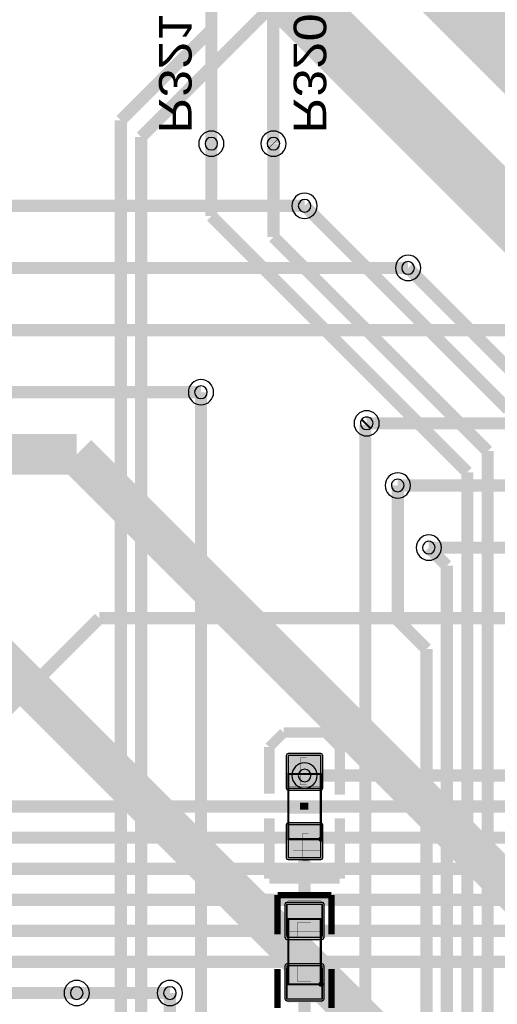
# Model space of a CAD drawing. Header units: millimetres. Extents: x -8 to 125, y -6 to 113.
# Tile 79 of 142: x 57 to 68, y 58 to 83. Entities that reach past the tile are written whole.
import ezdxf
from ezdxf.enums import TextEntityAlignment as Align

# ---------------------------------------------------------------- set-up
doc = ezdxf.new("R2010")
doc.units = ezdxf.units.MM
for name, color, linetype, true_color in [('Bottom Layer', 7, 'Continuous', 0x0000ff), ('Bottom Silkscreen Layer', 7, 'Continuous', 0x66cc33), ('Component Marking Layer', 7, 'Continuous', 0x66ffcc), ('Component Shape Layer', 7, 'Continuous', 0x00cccc), ('Document Layer', 7, 'Continuous', 0xffffff), ('Hole Layer', 7, 'Continuous', 0x222222), ('Inner1', 7, 'Continuous', 0x999966), ('Inner2', 7, 'Continuous', 0x008000), ('Multi-Layer', 7, 'Continuous', 0xc0c0c0), ('Pin Soldering Layer', 7, 'Continuous', 0xcc9999), ('Top Layer', 7, 'Continuous', 0xff0000), ('Top Paste Mask Layer', 7, 'Continuous', 0x808080), ('Top Silkscreen Layer', 7, 'Continuous', 0xffcc00), ('Top Solder Mask Layer', 7, 'Continuous', 0x800080)]:
    doc.layers.add(name, color=color, linetype=linetype, true_color=true_color)
doc.styles.get("Standard").update_dxf_attribs({"font": 'arial.ttf'})

msp = doc.modelspace()

# ---------------------------------------------------------------- hatches: boundary and pattern name
at = {"layer": 'Component Marking Layer'}
for points in [[(64.09448818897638, 62.44602489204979, 1), (64.21640843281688, 62.44602489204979, 1)], [(64.09413258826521, 58.890119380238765, 1), (64.21412242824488, 58.890119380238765, 1)]]:
    msp.add_hatch(color=256, dxfattribs=at).paths.add_polyline_path(points)
at = {"layer": 'Document Layer'}
for points in [[(63.80492760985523, 64.43992887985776), (63.80492760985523, 63.779527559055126), (63.65252730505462, 63.779527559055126), (63.65252730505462, 64.43992887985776)], [(63.85572771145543, 62.585725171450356), (63.85572771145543, 61.925323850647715), (63.70332740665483, 61.925323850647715), (63.70332740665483, 62.585725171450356)], [(63.479806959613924, 62.311404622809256), (64.14020828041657, 62.311404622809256), (64.14020828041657, 62.159004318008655), (63.479806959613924, 62.159004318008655)]]:
    msp.add_hatch(color=256, dxfattribs=at).paths.add_polyline_path(points)
at = {"layer": 'Pin Soldering Layer'}
for points in [[(63.35534671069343, 64.04622809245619), (64.15290830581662, 64.04622809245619), (64.15290830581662, 63.746507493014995), (63.35534671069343, 63.746507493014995)], [(64.15290830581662, 62.44602489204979), (63.35534671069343, 62.44602489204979), (63.35534671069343, 62.74574549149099), (64.15290830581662, 62.74574549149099)], [(64.15412750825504, 60.49011938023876), (63.35412750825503, 60.49011938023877), (63.35412750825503, 60.19011938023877), (64.15412750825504, 60.19011938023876)], [(64.15412750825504, 58.890119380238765), (63.35412750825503, 58.89011938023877), (63.35412750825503, 59.19011938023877), (64.15412750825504, 59.19011938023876)]]:
    msp.add_hatch(color=256, dxfattribs=at).paths.add_polyline_path(points)
at = {"layer": 'Top Layer'}
for points in [[(63.35407670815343, 64.49707899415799), (63.35407670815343, 63.696977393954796), (64.15417830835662, 63.696977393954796), (64.15417830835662, 64.49707899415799)], [(63.35407670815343, 62.79527559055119), (63.35407670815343, 61.99517399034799), (64.15417830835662, 61.99517399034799), (64.15417830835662, 62.79527559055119)], [(63.32212344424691, 60.040246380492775), (64.18613157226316, 60.040246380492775), (64.18613157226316, 60.846723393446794), (63.32212344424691, 60.846723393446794)], [(63.32212344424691, 58.533515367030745), (64.18613157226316, 58.533515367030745), (64.18613157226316, 59.339992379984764), (63.32212344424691, 59.339992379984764)]]:
    msp.add_hatch(color=256, dxfattribs=at).paths.add_polyline_path(points)
at = {"layer": 'Top Paste Mask Layer'}
for points in [[(63.35407670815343, 64.49707899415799), (63.35407670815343, 63.696977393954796), (64.15417830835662, 63.696977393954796), (64.15417830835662, 64.49707899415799)], [(63.35407670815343, 62.79527559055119), (63.35407670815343, 61.99517399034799), (64.15417830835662, 61.99517399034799), (64.15417830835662, 62.79527559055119)], [(63.30414020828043, 60.88514097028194), (63.30414020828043, 60.085140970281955), (63.354152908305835, 60.03512827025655), (63.58211836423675, 60.03512827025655), (63.58211836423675, 60.40513081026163), (63.91211582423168, 60.40513081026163), (63.91211582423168, 60.03512827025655), (64.15415290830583, 60.03512827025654), (64.20414020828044, 60.08514097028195), (64.20414020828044, 60.88514097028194), (64.15415290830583, 60.935128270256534), (63.354152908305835, 60.935128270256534)], [(63.354152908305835, 59.33512827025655), (63.58211836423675, 59.33512827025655), (63.58211836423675, 58.95514351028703), (63.91211582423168, 58.95514351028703), (63.91211582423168, 59.33512827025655), (64.15415290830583, 59.33512827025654), (64.20414020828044, 59.285140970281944), (64.20414020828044, 58.495148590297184), (64.15415290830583, 58.445135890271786), (63.354152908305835, 58.44513589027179), (63.30414020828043, 58.49514859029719), (63.30414020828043, 59.28514097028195)]]:
    msp.add_hatch(color=256, dxfattribs=at).paths.add_polyline_path(points)
at = {"layer": 'Top Solder Mask Layer'}
for points in [[(63.303276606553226, 64.49707899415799), (63.303276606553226, 63.696977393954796), (63.31815561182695, 63.661056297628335), (63.35407670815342, 63.6461772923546), (64.15417830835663, 63.6461772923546), (64.1900994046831, 63.66105629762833), (64.20497840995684, 63.696977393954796), (64.20497840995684, 64.49707899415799), (64.1900994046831, 64.53300009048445), (64.15417830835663, 64.54787909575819), (63.35407670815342, 64.54787909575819), (63.31815561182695, 64.53300009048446)], [(63.303276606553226, 62.79527559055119), (63.303276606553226, 61.99517399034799), (63.31815561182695, 61.95925289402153), (63.35407670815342, 61.94437388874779), (64.15417830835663, 61.94437388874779), (64.1900994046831, 61.959252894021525), (64.20497840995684, 61.99517399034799), (64.20497840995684, 62.79527559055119), (64.1900994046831, 62.831196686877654), (64.15417830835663, 62.84607569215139), (63.35407670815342, 62.84607569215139), (63.31815561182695, 62.83119668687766)], [(63.32212344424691, 59.989446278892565), (64.18613157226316, 59.989446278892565), (64.22205266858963, 60.0043252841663), (64.23693167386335, 60.04024638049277), (64.23693167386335, 60.8467233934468), (64.22205266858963, 60.88264448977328), (64.18613157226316, 60.897523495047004), (63.32212344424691, 60.897523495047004), (63.286202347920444, 60.88264448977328), (63.27132334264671, 60.8467233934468), (63.27132334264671, 60.04024638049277), (63.28620234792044, 60.0043252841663)], [(63.32212344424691, 58.482715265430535), (64.18613157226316, 58.482715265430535), (64.22205266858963, 58.49759427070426), (64.23693167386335, 58.53351536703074), (64.23693167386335, 59.33999237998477), (64.22205266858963, 59.37591347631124), (64.18613157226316, 59.390792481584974), (63.32212344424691, 59.390792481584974), (63.286202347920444, 59.37591347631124), (63.27132334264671, 59.33999237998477), (63.27132334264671, 58.53351536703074), (63.28620234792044, 58.49759427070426)]]:
    msp.add_hatch(color=256, dxfattribs=at).paths.add_polyline_path(points)

# ---------------------------------------------------------------- linework, layer by layer
at = {"layer": 'Bottom Layer', "const_width": 0.30000000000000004}
for points in [[(61.468122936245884, 79.50215900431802), (61.468122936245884, 83.30353060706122)], [(62.98348996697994, 79.51079502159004), (62.98348996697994, 83.32943865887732)], [(62.99212598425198, 79.50215900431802), (62.98348996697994, 79.51079502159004)], [(63.754127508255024, 77.97815595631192), (55.626111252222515, 77.97815595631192)], [(66.29413258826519, 76.45415290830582), (55.626111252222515, 76.45415290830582)], [(68.83413766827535, 74.93014986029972), (55.626111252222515, 74.93014986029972)], [(55.626111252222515, 73.40614681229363), (61.21412242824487, 73.40614681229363)], [(65.27813055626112, 72.64414528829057), (76.07807467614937, 72.64414528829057)], [(66.04014478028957, 71.12015494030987), (76.16714503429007, 71.12015494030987)], [(66.80213360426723, 69.59613919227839), (76.20878841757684, 69.59613919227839)], [(53.34010668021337, 62.484124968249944), (58.72011684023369, 67.86413512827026)], [(58.72011684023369, 67.86413512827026), (76.00078740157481, 67.86413512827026)], [(55.3721107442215, 63.24612649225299), (69.99150876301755, 63.24612649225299)], [(56.13411226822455, 62.484124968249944), (70.11371856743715, 62.484124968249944)], [(55.3721107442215, 61.7221234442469), (70.23593091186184, 61.7221234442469)], [(56.13411226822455, 60.96012192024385), (70.35814071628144, 60.96012192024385)], [(55.3721107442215, 60.1981203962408), (70.35814071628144, 60.1981203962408)], [(56.13411226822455, 59.436118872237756), (70.35814071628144, 59.436118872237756)], [(58.166116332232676, 58.6741173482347), (60.452120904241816, 58.6741173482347)]]:
    msp.add_lwpolyline(points, dxfattribs=at)
at = {"layer": 'Component Marking Layer', "const_width": 0.005080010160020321}
for points in [[(64.0944881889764, 62.44602489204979, 0.9999999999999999), (64.21640843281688, 62.44602489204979, 0.9999999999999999)], [(64.0941325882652, 58.890119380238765, 0.9999999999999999), (64.21412242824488, 58.890119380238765, 0.9999999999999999)]]:
    msp.add_lwpolyline(points, format="xyb", close=True, dxfattribs=at)
at = {"layer": 'Component Shape Layer', "const_width": 0.05080010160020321}
for points in [[(64.15290830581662, 64.04622809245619), (64.15290830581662, 62.44602489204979), (63.35534671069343, 62.44602489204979), (63.35534671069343, 64.04622809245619)], [(64.15290830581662, 64.04622809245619), (64.15290830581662, 62.44602489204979), (63.35534671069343, 62.44602489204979), (63.35534671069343, 64.04622809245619)], [(64.15412750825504, 58.890119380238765), (63.35412750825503, 58.89011938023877), (63.35412750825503, 60.49011938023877), (64.15412750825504, 60.49011938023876)], [(64.15412750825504, 58.890119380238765), (63.35412750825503, 58.89011938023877), (63.35412750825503, 60.49011938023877), (64.15412750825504, 60.49011938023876)]]:
    msp.add_lwpolyline(points, close=True, dxfattribs=at)
at = {"layer": 'Document Layer', "const_width": 0.005080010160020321}
for points in [[(63.80492760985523, 64.43992887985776), (63.80492760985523, 63.779527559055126), (63.65252730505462, 63.779527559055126), (63.65252730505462, 64.43992887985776)], [(63.80492760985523, 64.43992887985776), (63.80492760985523, 63.779527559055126), (63.65252730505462, 63.779527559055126), (63.65252730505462, 64.43992887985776)], [(63.85572771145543, 62.585725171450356), (63.85572771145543, 61.925323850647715), (63.70332740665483, 61.925323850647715), (63.70332740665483, 62.585725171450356)], [(63.85572771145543, 62.585725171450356), (63.85572771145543, 61.925323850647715), (63.70332740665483, 61.925323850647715), (63.70332740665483, 62.585725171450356)], [(63.479806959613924, 62.311404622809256), (64.14020828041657, 62.311404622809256), (64.14020828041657, 62.159004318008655), (63.479806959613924, 62.159004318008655)], [(63.479806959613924, 62.311404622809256), (64.14020828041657, 62.311404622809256), (64.14020828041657, 62.159004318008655), (63.479806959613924, 62.159004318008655)]]:
    msp.add_lwpolyline(points, close=True, dxfattribs=at)
at = {"layer": 'Hole Layer'}
for points in [[(61.31312166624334, 79.50215900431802, 0.9999999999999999), (61.62312420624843, 79.50215900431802, 0.9999999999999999)], [(62.83712471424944, 79.50215900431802, 0.9999999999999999), (63.14712725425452, 79.50215900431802, 0.9999999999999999)], [(63.59912623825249, 77.97815595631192, 0.9999999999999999), (63.90912877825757, 77.97815595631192, 0.9999999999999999)], [(61.05912115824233, 73.40614681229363, 0.9999999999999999), (61.36912369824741, 73.40614681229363, 0.9999999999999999)], [(63.59912623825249, 64.00812801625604, 0.9999999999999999), (63.90912877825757, 64.00812801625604, 0.9999999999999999)], [(58.01111506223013, 58.6741173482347, 0.9999999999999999), (58.32111760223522, 58.6741173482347, 0.9999999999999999)], [(60.29711963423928, 58.6741173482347, 0.9999999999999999), (60.60712217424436, 58.6741173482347, 0.9999999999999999)]]:
    msp.add_lwpolyline(points, format="xyb", close=True, dxfattribs=at)
for points in [[(66.13913131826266, 76.45415290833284, 0.9999999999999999), (66.44913385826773, 76.45415290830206), (66.44913385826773, 76.45415290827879, 0.9999999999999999), (66.13913131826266, 76.45415290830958)], [(65.12312928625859, 72.6441452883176, 0.9999999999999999), (65.43313182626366, 72.64414528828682), (65.43313182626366, 72.64414528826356, 0.9999999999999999), (65.12312928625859, 72.64414528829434)], [(65.88513081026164, 71.12014224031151, 0.9999999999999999), (66.1951333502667, 71.12014224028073), (66.1951333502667, 71.12014224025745, 0.9999999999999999), (65.88513081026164, 71.12014224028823)], [(66.64713233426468, 69.59613919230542, 0.9999999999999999), (66.95713487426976, 69.59613919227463), (66.95713487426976, 69.59613919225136, 0.9999999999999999), (66.64713233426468, 69.59613919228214)]]:
    msp.add_lwpolyline(points, format="xyb", dxfattribs=at)
at = {"layer": 'Inner1', "const_width": 1.00000254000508}
for points in [[(55.88011176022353, 71.88214376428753), (58.166116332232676, 71.88214376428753)], [(58.166116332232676, 71.88214376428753), (77.91605283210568, 52.13220726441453)], [(76.45415290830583, 46.73609347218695), (55.88011176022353, 67.31013462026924)]]:
    msp.add_lwpolyline(points, dxfattribs=at)
at = {"layer": 'Inner2'}
for points, const_width in [([(61.21412242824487, 85.34417068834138), (71.37414274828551, 75.18415036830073)], 1.5000025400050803), ([(65.78613157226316, 84.66116332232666), (75.00914401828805, 75.43815087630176)], 1.5000025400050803), ([(63.754127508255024, 64.00812801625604), (70.73467106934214, 64.00812801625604)], 0.30000000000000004)]:
    msp.add_lwpolyline(points, dxfattribs=dict(at, const_width=const_width))
at = {"layer": 'Multi-Layer'}
for points in [[(61.15812293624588, 79.50215900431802, 0.9999999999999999), (61.778122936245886, 79.50215900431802, 0.9999999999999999)], [(62.682125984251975, 79.50215900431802, 0.9999999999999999), (63.30212598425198, 79.50215900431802, 0.9999999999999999)], [(63.44412750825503, 77.97815595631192, 0.9999999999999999), (64.06412750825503, 77.97815595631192, 0.9999999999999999)], [(60.90412242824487, 73.40614681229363, 0.9999999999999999), (61.524122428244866, 73.40614681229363, 0.9999999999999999)], [(63.44412750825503, 64.00812801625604, 0.9999999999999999), (64.06412750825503, 64.00812801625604, 0.9999999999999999)], [(57.85611633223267, 58.6741173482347, 0.9999999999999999), (58.47611633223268, 58.6741173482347, 0.9999999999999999)], [(60.142120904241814, 58.6741173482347, 0.9999999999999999), (60.76212090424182, 58.6741173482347, 0.9999999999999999)]]:
    msp.add_lwpolyline(points, format="xyb", close=True, dxfattribs=at)
for points in [[(65.9841325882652, 76.454152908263, 0.9999999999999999), (66.60413258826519, 76.454152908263), (66.60413258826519, 76.45415290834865, 0.9999999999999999), (65.9841325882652, 76.45415290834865)], [(64.96813055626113, 72.64414528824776, 0.9999999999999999), (65.58813055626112, 72.64414528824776), (65.58813055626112, 72.6441452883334, 0.9999999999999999), (64.96813055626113, 72.6441452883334)], [(65.73013208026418, 71.12014224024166, 0.9999999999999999), (66.35013208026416, 71.12014224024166), (66.35013208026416, 71.12014224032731, 0.9999999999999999), (65.73013208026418, 71.12014224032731)], [(66.49213360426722, 69.59613919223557, 0.9999999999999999), (67.11213360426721, 69.59613919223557), (67.11213360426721, 69.59613919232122, 0.9999999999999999), (66.49213360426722, 69.59613919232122)]]:
    msp.add_lwpolyline(points, format="xyb", dxfattribs=at)
at = {"layer": 'Pin Soldering Layer', "const_width": 0.005080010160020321}
for points in [[(63.35534671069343, 64.04622809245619), (64.15290830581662, 64.04622809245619), (64.15290830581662, 63.746507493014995), (63.35534671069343, 63.746507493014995)], [(63.35534671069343, 64.04622809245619), (64.15290830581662, 64.04622809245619), (64.15290830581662, 63.746507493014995), (63.35534671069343, 63.746507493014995)], [(64.15290830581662, 62.44602489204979), (63.35534671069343, 62.44602489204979), (63.35534671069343, 62.74574549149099), (64.15290830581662, 62.74574549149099)], [(64.15290830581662, 62.44602489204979), (63.35534671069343, 62.44602489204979), (63.35534671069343, 62.74574549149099), (64.15290830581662, 62.74574549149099)], [(64.15412750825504, 60.49011938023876), (63.35412750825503, 60.49011938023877), (63.35412750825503, 60.19011938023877), (64.15412750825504, 60.19011938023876)], [(64.15412750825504, 60.49011938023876), (63.35412750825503, 60.49011938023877), (63.35412750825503, 60.19011938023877), (64.15412750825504, 60.19011938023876)], [(64.15412750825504, 58.890119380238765), (63.35412750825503, 58.89011938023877), (63.35412750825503, 59.19011938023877), (64.15412750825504, 59.19011938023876)], [(64.15412750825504, 58.890119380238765), (63.35412750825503, 58.89011938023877), (63.35412750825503, 59.19011938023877), (64.15412750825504, 59.19011938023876)]]:
    msp.add_lwpolyline(points, close=True, dxfattribs=at)
at = {"layer": 'Top Layer', "const_width": 0.30000000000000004}
for points in [[(61.468122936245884, 82.29616459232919), (61.468122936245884, 83.32080264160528)], [(59.74599949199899, 79.66768351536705), (62.99212598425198, 82.91381000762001)], [(59.246126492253, 80.0741681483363), (61.468122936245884, 82.29616459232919)], [(59.246126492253, 54.54000508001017), (59.246126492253, 80.0741681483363)], [(59.74599949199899, 54.54000508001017), (59.74599949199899, 79.66768351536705)], [(61.468122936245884, 79.50215900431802), (61.468122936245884, 77.7241554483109)], [(62.99212598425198, 79.50215900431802), (62.99212598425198, 77.21615443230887)], [(68.746253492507, 72.98602997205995), (63.754127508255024, 77.97815595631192)], [(67.746253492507, 71.44602489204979), (61.468122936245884, 77.7241554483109)], [(68.246126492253, 71.96215392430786), (62.99212598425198, 77.21615443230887)], [(69.24612649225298, 73.50215900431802), (66.29413258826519, 76.45415290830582)], [(61.21412242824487, 54.572009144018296), (61.21412242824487, 73.40614681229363)], [(65.24612649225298, 72.61214122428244), (65.27813055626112, 72.64414528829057)], [(65.24612649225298, 54.54000508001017), (65.24612649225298, 72.61214122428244)], [(68.246126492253, 54.54000508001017), (68.246126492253, 71.96215392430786)], [(67.746253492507, 54.54000508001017), (67.746253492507, 71.44602489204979)], [(66.04013208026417, 71.12014224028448), (66.04013208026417, 67.81813563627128)], [(67.246126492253, 69.15214630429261), (66.80213360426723, 69.59613919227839)], [(67.246126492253, 54.54000508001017), (67.246126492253, 69.15214630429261)], [(66.74625349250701, 67.11201422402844), (66.04013208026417, 67.81813563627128)], [(66.74625349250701, 54.54000508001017), (66.74625349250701, 67.11201422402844)], [(63.754127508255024, 62.39522479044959), (63.754127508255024, 60.44348488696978)], [(63.754127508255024, 58.93675387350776), (63.754127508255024, 54.547879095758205)], [(48.76809753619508, 58.6741173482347), (58.166116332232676, 58.6741173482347)], [(60.452120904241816, 58.6741173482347), (60.452120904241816, 57.79400558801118)]]:
    msp.add_lwpolyline(points, dxfattribs=at)
at = {"layer": 'Top Layer'}
for points in [[(63.35407670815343, 64.49707899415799), (63.35407670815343, 63.696977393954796), (64.15417830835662, 63.696977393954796), (64.15417830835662, 64.49707899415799)], [(63.35407670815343, 62.79527559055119), (63.35407670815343, 61.99517399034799), (64.15417830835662, 61.99517399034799), (64.15417830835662, 62.79527559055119)], [(63.32212344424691, 60.040246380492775), (64.18613157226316, 60.040246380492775), (64.18613157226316, 60.846723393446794), (63.32212344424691, 60.846723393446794)], [(63.32212344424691, 58.533515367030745), (64.18613157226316, 58.533515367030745), (64.18613157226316, 59.339992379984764), (63.32212344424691, 59.339992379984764)]]:
    msp.add_lwpolyline(points, close=True, dxfattribs=at)
at = {"layer": 'Top Paste Mask Layer'}
for points in [[(63.35407670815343, 64.49707899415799), (63.35407670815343, 63.696977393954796), (64.15417830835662, 63.696977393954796), (64.15417830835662, 64.49707899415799)], [(63.35407670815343, 62.79527559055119), (63.35407670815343, 61.99517399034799), (64.15417830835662, 61.99517399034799), (64.15417830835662, 62.79527559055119)]]:
    msp.add_lwpolyline(points, close=True, dxfattribs=at)
at = {"layer": 'Top Paste Mask Layer', "const_width": 0.005080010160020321}
for points in [[(63.30414020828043, 60.88514097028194), (63.30414020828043, 60.085140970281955), (63.354152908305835, 60.03512827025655), (63.58211836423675, 60.03512827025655), (63.58211836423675, 60.40513081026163), (63.91211582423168, 60.40513081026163), (63.91211582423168, 60.03512827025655), (64.15415290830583, 60.03512827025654), (64.20414020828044, 60.08514097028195), (64.20414020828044, 60.88514097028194), (64.15415290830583, 60.935128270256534), (63.354152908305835, 60.935128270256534)], [(63.30414020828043, 60.88514097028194), (63.30414020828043, 60.085140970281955), (63.354152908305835, 60.03512827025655), (63.58211836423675, 60.03512827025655), (63.58211836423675, 60.40513081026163), (63.91211582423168, 60.40513081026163), (63.91211582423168, 60.03512827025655), (64.15415290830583, 60.03512827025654), (64.20414020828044, 60.08514097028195), (64.20414020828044, 60.88514097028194), (64.15415290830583, 60.935128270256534), (63.354152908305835, 60.935128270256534)], [(63.354152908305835, 59.33512827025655), (63.58211836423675, 59.33512827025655), (63.58211836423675, 58.95514351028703), (63.91211582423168, 58.95514351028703), (63.91211582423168, 59.33512827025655), (64.15415290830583, 59.33512827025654), (64.20414020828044, 59.285140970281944), (64.20414020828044, 58.495148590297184), (64.15415290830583, 58.445135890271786), (63.354152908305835, 58.44513589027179), (63.30414020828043, 58.49514859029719), (63.30414020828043, 59.28514097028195)], [(63.354152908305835, 59.33512827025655), (63.58211836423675, 59.33512827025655), (63.58211836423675, 58.95514351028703), (63.91211582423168, 58.95514351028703), (63.91211582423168, 59.33512827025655), (64.15415290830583, 59.33512827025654), (64.20414020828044, 59.285140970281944), (64.20414020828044, 58.495148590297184), (64.15415290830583, 58.445135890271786), (63.354152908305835, 58.44513589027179), (63.30414020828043, 58.49514859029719), (63.30414020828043, 59.28514097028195)]]:
    msp.add_lwpolyline(points, close=True, dxfattribs=at)
at = {"layer": 'Top Silkscreen Layer'}
for points, const_width in [([(62.89052578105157, 64.70662941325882), (63.246126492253, 65.06223012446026)], 0.25400050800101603), ([(62.89052578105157, 64.70662941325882), (63.246126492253, 65.06223012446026)], 0.25400050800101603), ([(63.246126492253, 65.06223012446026), (64.26212852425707, 65.06223012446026)], 0.25400050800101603), ([(63.246126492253, 65.06223012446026), (64.26212852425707, 65.06223012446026)], 0.25400050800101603), ([(64.26212852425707, 65.06223012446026), (64.61772923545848, 64.70662941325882)], 0.25400050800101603), ([(64.26212852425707, 65.06223012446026), (64.61772923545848, 64.70662941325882)], 0.25400050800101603), ([(62.89052578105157, 63.563627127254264), (62.89052578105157, 64.70662941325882)], 0.25400050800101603), ([(62.89052578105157, 63.563627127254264), (62.89052578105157, 64.70662941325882)], 0.25400050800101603), ([(64.61772923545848, 63.53822707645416), (64.61772923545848, 64.70662941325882)], 0.25400050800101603), ([(64.61772923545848, 63.53822707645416), (64.61772923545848, 64.70662941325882)], 0.25400050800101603), ([(63.3477266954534, 63.16992633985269), (64.13512827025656, 63.16992633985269)], 0.20320040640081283), ([(63.3477266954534, 63.16992633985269), (64.13512827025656, 63.16992633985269)], 0.20320040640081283), ([(63.746507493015, 63.16992633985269), (63.746507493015, 63.34518669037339)], 0.20320040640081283), ([(63.746507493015, 63.16992633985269), (63.746507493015, 63.34518669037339)], 0.20320040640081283), ([(62.89052578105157, 61.480822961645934), (62.89052578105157, 62.954025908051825)], 0.25400050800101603), ([(62.89052578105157, 61.480822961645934), (62.89052578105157, 62.954025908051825)], 0.25400050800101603), ([(64.61772923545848, 61.480822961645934), (64.61772923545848, 62.954025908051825)], 0.25400050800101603), ([(64.61772923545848, 61.480822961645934), (64.61772923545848, 62.954025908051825)], 0.25400050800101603), ([(62.89052578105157, 61.480822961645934), (64.61772923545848, 61.480822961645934)], 0.25400050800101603), ([(62.89052578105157, 61.480822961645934), (64.61772923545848, 61.480822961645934)], 0.25400050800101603), ([(64.41473202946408, 61.0752095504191), (63.09352298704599, 61.0752095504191)], 0.15240030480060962), ([(63.09352298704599, 61.0752095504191), (63.09352298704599, 60.116332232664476)], 0.15240030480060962), ([(64.41473202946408, 61.0752095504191), (63.09352298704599, 61.0752095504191)], 0.15240030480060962), ([(63.09352298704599, 61.0752095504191), (63.09352298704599, 60.116332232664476)], 0.15240030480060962), ([(64.41473202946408, 60.11633223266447), (64.41473202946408, 61.0752095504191)], 0.15240030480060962), ([(64.41473202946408, 60.11633223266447), (64.41473202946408, 61.0752095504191)], 0.15240030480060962), ([(63.09352298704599, 58.30502921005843), (63.09352298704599, 59.26390652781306)], 0.15240030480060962), ([(63.09352298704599, 58.30502921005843), (63.09352298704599, 59.26390652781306)], 0.15240030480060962), ([(64.41473202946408, 59.263906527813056), (64.41473202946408, 58.30502921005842)], 0.15240030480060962), ([(64.41473202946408, 59.263906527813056), (64.41473202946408, 58.30502921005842)], 0.15240030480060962)]:
    msp.add_lwpolyline(points, dxfattribs=dict(at, const_width=const_width))
at = {"layer": 'Top Solder Mask Layer'}
for points in [[(63.303276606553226, 64.49707899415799), (63.303276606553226, 63.696977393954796), (63.31815561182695, 63.661056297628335), (63.35407670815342, 63.6461772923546), (64.15417830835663, 63.6461772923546), (64.1900994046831, 63.66105629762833), (64.20497840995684, 63.696977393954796), (64.20497840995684, 64.49707899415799), (64.1900994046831, 64.53300009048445), (64.15417830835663, 64.54787909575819), (63.35407670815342, 64.54787909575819), (63.31815561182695, 64.53300009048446)], [(63.303276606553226, 62.79527559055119), (63.303276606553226, 61.99517399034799), (63.31815561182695, 61.95925289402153), (63.35407670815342, 61.94437388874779), (64.15417830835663, 61.94437388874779), (64.1900994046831, 61.959252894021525), (64.20497840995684, 61.99517399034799), (64.20497840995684, 62.79527559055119), (64.1900994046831, 62.831196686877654), (64.15417830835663, 62.84607569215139), (63.35407670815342, 62.84607569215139), (63.31815561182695, 62.83119668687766)], [(63.32212344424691, 59.989446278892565), (64.18613157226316, 59.989446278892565), (64.22205266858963, 60.0043252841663), (64.23693167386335, 60.04024638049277), (64.23693167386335, 60.8467233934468), (64.22205266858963, 60.88264448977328), (64.18613157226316, 60.897523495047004), (63.32212344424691, 60.897523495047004), (63.286202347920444, 60.88264448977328), (63.27132334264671, 60.8467233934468), (63.27132334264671, 60.04024638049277), (63.28620234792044, 60.0043252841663)], [(63.32212344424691, 58.482715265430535), (64.18613157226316, 58.482715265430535), (64.22205266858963, 58.49759427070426), (64.23693167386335, 58.53351536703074), (64.23693167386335, 59.33999237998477), (64.22205266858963, 59.37591347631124), (64.18613157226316, 59.390792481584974), (63.32212344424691, 59.390792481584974), (63.286202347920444, 59.37591347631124), (63.27132334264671, 59.33999237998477), (63.27132334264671, 58.53351536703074), (63.28620234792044, 58.49759427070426)]]:
    msp.add_lwpolyline(points, close=True, dxfattribs=at)

# ---------------------------------------------------------------- texts
at = {"layer": 'Bottom Silkscreen Layer', "text_generation_flag": 2, "width": 1.1}
for s, rotation, p in [('R321', -90, (59.94411988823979, 79.75615951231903)), ('R320', -450, (63.246126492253, 79.75615951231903))]:
    msp.add_text(s, height=0.8001016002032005, rotation=rotation, dxfattribs=at).set_placement(p, align=Align.BOTTOM_LEFT)

doc.saveas('drawing.dxf')
